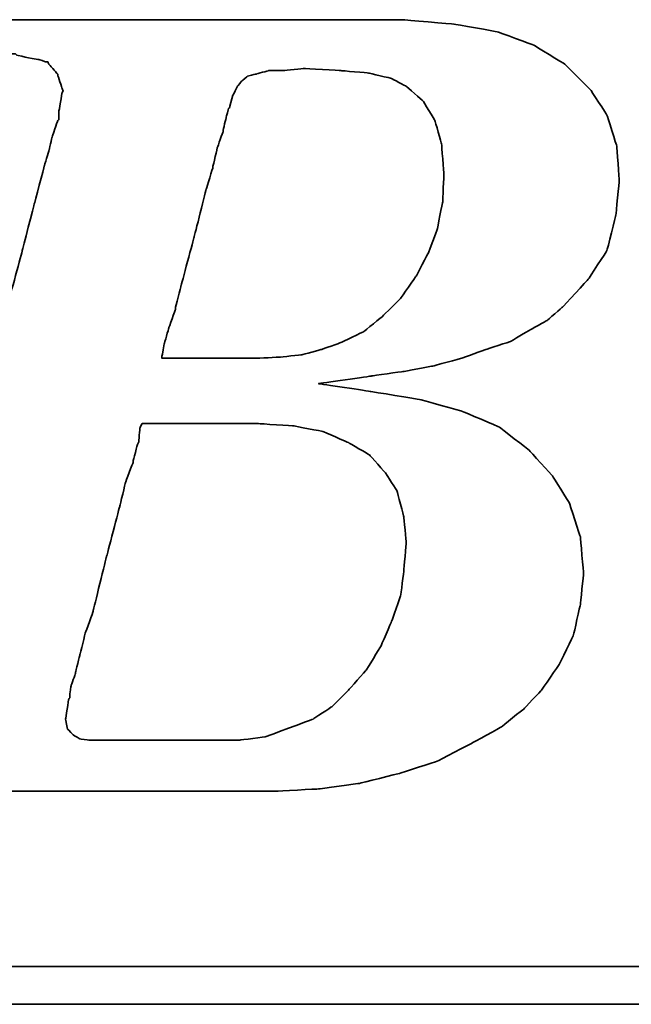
# Model space of a CAD drawing. Header units: millimetres. Extents: x 26 to 331, y -269 to -173.
# Tile 28 of 51: x 251.33 to 253.14, y -239.11 to -236.2. Entities that reach past the tile are written whole.
import ezdxf

# ---------------------------------------------------------------- set-up
doc = ezdxf.new("R2010")
doc.units = ezdxf.units.MM
doc.header["$LTSCALE"] = 0.15
doc.layers.add('DIM', color=4, linetype='CONTINUOUS')
doc.layers.add('layer 1', color=7, linetype='CONTINUOUS')

# ---------------------------------------------------------------- blocks, each defined once
blk = doc.blocks.new('TBI MOTION logo(完整正式版)')
at = {"layer": 'layer 1', "color": 22, "lineweight": 35}
for points, knots in [([(-64.65375, -6.86375), (-64.65375, -6.86375), (-64.84375, -7.29625), (-64.84375, -7.29625), (-64.84375, -7.29625), (-64.84375, -7.29625), (-64.86875, -7.34375), (-64.86875, -7.34375), (-64.86875, -7.34375), (-64.86875, -7.34375), (-64.86875, -7.36875), (-64.86875, -7.36875), (-64.86875, -7.36875), (-64.86875, -7.36875), (-65.15375, -7.65375), (-65.15375, -7.65375), (-65.15375, -7.65375), (-65.15375, -7.65375), (-65.17875, -7.65375), (-65.17875, -7.65375), (-65.17875, -7.65375), (-65.17875, -7.65375), (-65.20375, -7.67875), (-65.20375, -7.67875), (-65.20375, -7.67875), (-65.20375, -7.67875), (-65.58875, -7.87125), (-65.58875, -7.87125), (-65.58875, -7.87125), (-65.58875, -7.87125), (-65.63375, -7.87125), (-65.63375, -7.87125), (-65.63375, -7.87125), (-65.63375, -7.87125), (-65.65875, -7.89375), (-65.65875, -7.89375), (-65.65875, -7.89375), (-65.65875, -7.89375), (-66.09375, -7.94375), (-66.09375, -7.94375), (-66.09375, -7.94375), (-66.09375, -7.94375), (-66.11375, -7.94375), (-66.11375, -7.94375), (-66.11375, -7.94375), (-66.11375, -7.94375), (-66.16375, -7.94375), (-66.16375, -7.94375), (-66.16375, -7.94375), (-66.16375, -7.94375), (-66.30875, -7.94375), (-66.30875, -7.94375), (-66.30875, -7.94375), (-66.30875, -7.94375), (-66.69375, -7.94375), (-66.69375, -7.94375), (-66.69375, -7.94375), (-66.69375, -7.94375), (-67.07375, -7.94375), (-67.07375, -7.94375), (-67.07375, -7.94375), (-67.07375, -7.94375), (-67.12375, -7.94375), (-67.12375, -7.94375), (-67.12375, -7.94375), (-67.12375, -7.94375), (-67.12375, -7.96625), (-67.12375, -7.96625), (-67.12375, -7.96625), (-67.12375, -7.96625), (-67.14875, -7.99125), (-67.14875, -7.99125), (-67.14875, -7.99125), (-67.14875, -7.99125), (-67.24375, -8.34875), (-67.24375, -8.34875), (-67.24375, -8.34875), (-67.24375, -8.34875), (-67.31375, -8.68625), (-67.31375, -8.68625), (-67.31375, -8.68625), (-67.31375, -8.68625), (-67.26875, -8.68625), (-67.26875, -8.68625), (-67.26875, -8.68625), (-67.26875, -8.68625), (-67.07375, -8.68625), (-67.07375, -8.68625), (-67.07375, -8.68625), (-67.07375, -8.68625), (-66.54875, -8.68625), (-66.54875, -8.68625), (-66.54875, -8.68625), (-66.54875, -8.68625), (-65.82625, -8.68625), (-65.82625, -8.68625), (-65.82625, -8.68625), (-65.82625, -8.68625), (-65.01375, -8.68625), (-65.01375, -8.68625), (-65.01375, -8.68625), (-65.01375, -8.68625), (-64.05375, -8.68625), (-64.05375, -8.68625), (-64.05375, -8.68625), (-64.05375, -8.68625), (-62.08375, -8.68625), (-62.08375, -8.68625), (-62.08375, -8.68625), (-62.08375, -8.68625), (-60.06875, -8.68625), (-60.06875, -8.68625), (-60.06875, -8.68625), (-60.06875, -8.68625), (-59.10875, -8.68625), (-59.10875, -8.68625), (-59.10875, -8.68625), (-59.10875, -8.68625), (-58.29375, -8.68625), (-58.29375, -8.68625), (-58.29375, -8.68625), (-58.29375, -8.68625), (-57.57375, -8.68625), (-57.57375, -8.68625), (-57.57375, -8.68625), (-57.57375, -8.68625), (-57.04875, -8.68625), (-57.04875, -8.68625), (-57.04875, -8.68625), (-57.04875, -8.68625), (-56.85375, -8.68625), (-56.85375, -8.68625), (-56.85375, -8.68625), (-56.85375, -8.68625), (-56.70875, -8.68625), (-56.70875, -8.68625), (-56.70875, -8.68625), (-56.70875, -8.68625), (-56.61375, -8.68625), (-56.61375, -8.68625), (-56.61375, -8.68625), (-56.61375, -8.68625), (-56.56875, -8.68625), (-56.56875, -8.68625), (-56.56875, -8.68625), (-56.56875, -8.68625), (-55.65375, -8.63875), (-55.65375, -8.63875), (-55.65375, -8.63875), (-55.65375, -8.63875), (-54.76875, -8.51875), (-54.76875, -8.51875), (-54.76875, -8.51875), (-54.76875, -8.51875), (-53.90375, -8.30375), (-53.90375, -8.30375), (-53.90375, -8.30375), (-53.90375, -8.30375), (-53.08875, -8.03875), (-53.08875, -8.03875), (-53.08875, -8.03875), (-53.08875, -8.03875), (-52.34375, -7.65375), (-52.34375, -7.65375), (-52.34375, -7.65375), (-52.34375, -7.65375), (-51.69875, -7.29625), (-51.69875, -7.29625), (-51.69875, -7.29625), (-51.69875, -7.29625), (-51.21875, -6.91125), (-51.21875, -6.91125), (-51.21875, -6.91125), (-51.21875, -6.91125), (-50.83375, -6.50375), (-50.83375, -6.50375), (-50.83375, -6.50375), (-50.83375, -6.50375), (-50.44875, -5.94875), (-50.44875, -5.94875), (-50.44875, -5.94875), (-50.44875, -5.94875), (-50.13875, -5.30375), (-50.13875, -5.30375), (-50.13875, -5.30375), (-50.13875, -5.30375), (-49.99375, -4.65375), (-49.99375, -4.65375), (-49.99375, -4.65375), (-49.99375, -4.65375), (-49.92375, -3.98375), (-49.92375, -3.98375), (-49.92375, -3.98375), (-49.92375, -3.98375), (-49.99375, -3.19374), (-49.99375, -3.19374), (-49.99375, -3.19374), (-49.99375, -3.19374), (-50.23374, -2.44874), (-50.23374, -2.44874), (-50.23374, -2.44874), (-50.23374, -2.44874), (-50.59375, -1.87374), (-50.59375, -1.87374), (-50.59375, -1.87374), (-50.59375, -1.87374), (-51.09875, -1.31874), (-51.09875, -1.31874), (-51.09875, -1.31874), (-51.09875, -1.31874), (-51.74375, -0.81875), (-51.74375, -0.81875), (-51.74375, -0.81875), (-51.74375, -0.81875), (-52.53875, -0.48125), (-52.53875, -0.48125), (-52.53875, -0.48125), (-52.53875, -0.48125), (-53.47375, -0.21875), (-53.47375, -0.21875), (-53.47375, -0.21875), (-53.47375, -0.21875), (-54.52875, -0.04874), (-54.52875, -0.04874), (-54.52875, -0.04874), (-54.52875, -0.04874), (-55.65375, 0.12125), (-55.65375, 0.12125), (-55.65375, 0.12125), (-55.65375, 0.12125), (-54.50375, 0.28624), (-54.50375, 0.28624), (-54.50375, 0.28624), (-54.50375, 0.28624), (-53.83375, 0.38124), (-53.83375, 0.38124), (-53.83375, 0.38124), (-53.83375, 0.38124), (-53.18375, 0.50125), (-53.18375, 0.50125), (-53.18375, 0.50125), (-53.18375, 0.50125), (-52.55875, 0.66874), (-52.55875, 0.66874), (-52.55875, 0.66874), (-52.55875, 0.66874), (-52.03375, 0.86124), (-52.03375, 0.86124), (-52.03375, 0.86124), (-52.03375, 0.86124), (-51.50374, 1.03124), (-51.50374, 1.03124), (-51.50374, 1.03124), (-51.50374, 1.03124), (-51.09875, 1.27125), (-51.09875, 1.27125), (-51.09875, 1.27125), (-51.09875, 1.27125), (-50.71375, 1.48624), (-50.71375, 1.48624), (-50.71375, 1.48624), (-50.71375, 1.48624), (-50.37625, 1.77625), (-50.37625, 1.77625), (-50.37625, 1.77625), (-50.37625, 1.77625), (-49.82375, 2.37625), (-49.82375, 2.37625), (-49.82375, 2.37625), (-49.82375, 2.37625), (-49.41875, 2.99625), (-49.41875, 2.99625), (-49.41875, 2.99625), (-49.41875, 2.99625), (-49.22375, 3.76625), (-49.22375, 3.76625), (-49.22375, 3.76625), (-49.22375, 3.76625), (-49.15375, 4.50874), (-49.15375, 4.50874), (-49.15375, 4.50874), (-49.15375, 4.50874), (-49.20375, 5.25125), (-49.20375, 5.25125), (-49.20375, 5.25125), (-49.20375, 5.25125), (-49.41875, 5.92625), (-49.41875, 5.92625), (-49.41875, 5.92625), (-49.41875, 5.92625), (-49.77875, 6.47625), (-49.77875, 6.47625), (-49.77875, 6.47625), (-49.77875, 6.47625), (-50.33125, 7.02624), (-50.33125, 7.02624), (-50.33125, 7.02624), (-50.33125, 7.02624), (-51.00125, 7.43625), (-51.00125, 7.43625), (-51.00125, 7.43625), (-51.00125, 7.43625), (-51.79375, 7.72625), (-51.79375, 7.72625), (-51.79375, 7.72625), (-51.79375, 7.72625), (-52.72875, 7.89124), (-52.72875, 7.89124), (-52.72875, 7.89124), (-52.72875, 7.89124), (-53.83375, 7.98625), (-53.83375, 7.98625), (-53.83375, 7.98625), (-53.83375, 7.98625), (-53.92875, 7.98625), (-53.92875, 7.98625), (-53.92875, 7.98625), (-53.92875, 7.98625), (-54.26375, 7.98625), (-54.26375, 7.98625), (-54.26375, 7.98625), (-54.26375, 7.98625), (-54.74375, 7.98625), (-54.74375, 7.98625), (-54.74375, 7.98625), (-54.74375, 7.98625), (-55.36875, 7.98625), (-55.36875, 7.98625), (-55.36875, 7.98625), (-55.36875, 7.98625), (-56.13375, 7.98625), (-56.13375, 7.98625), (-56.13375, 7.98625), (-56.13375, 7.98625), (-56.94875, 7.98625), (-56.94875, 7.98625), (-56.94875, 7.98625), (-56.94875, 7.98625), (-58.77625, 7.98625), (-58.77625, 7.98625), (-58.77625, 7.98625), (-58.77625, 7.98625), (-60.59875, 7.98625), (-60.59875, 7.98625), (-60.59875, 7.98625), (-60.59875, 7.98625), (-61.41375, 7.98625), (-61.41375, 7.98625), (-61.41375, 7.98625), (-61.41375, 7.98625), (-62.17875, 7.98625), (-62.17875, 7.98625), (-62.17875, 7.98625), (-62.17875, 7.98625), (-62.80375, 7.98625), (-62.80375, 7.98625), (-62.80375, 7.98625), (-62.80375, 7.98625), (-63.30625, 7.98625), (-63.30625, 7.98625), (-63.30625, 7.98625), (-63.30625, 7.98625), (-63.57375, 7.98625), (-63.57375, 7.98625), (-63.57375, 7.98625), (-63.57375, 7.98625), (-63.57375, 7.96375), (-63.57375, 7.96375), (-63.57375, 7.96375), (-63.57375, 7.96375), (-63.59875, 7.94125), (-63.59875, 7.94125), (-63.59875, 7.94125), (-63.59875, 7.94125), (-63.69375, 7.55625), (-63.69375, 7.55625), (-63.69375, 7.55625), (-63.69375, 7.55625), (-63.76375, 7.24624), (-63.76375, 7.24624), (-63.76375, 7.24624), (-63.76375, 7.24624), (-63.23875, 7.24624), (-63.23875, 7.24624), (-63.23875, 7.24624), (-63.23875, 7.24624), (-62.75875, 7.24624), (-62.75875, 7.24624), (-62.75875, 7.24624), (-62.75875, 7.24624), (-62.61125, 7.24624), (-62.61125, 7.24624), (-62.61125, 7.24624), (-62.61125, 7.24624), (-62.56625, 7.24624), (-62.56625, 7.24624), (-62.56625, 7.24624), (-62.56625, 7.24624), (-62.22875, 7.24624), (-62.22875, 7.24624), (-62.22875, 7.24624), (-62.22875, 7.24624), (-62.20375, 7.24624), (-62.20375, 7.24624), (-62.20375, 7.24624), (-62.20375, 7.24624), (-62.17875, 7.21875), (-62.17875, 7.21875), (-62.17875, 7.21875), (-62.17875, 7.21875), (-61.96375, 7.17125), (-61.96375, 7.17125), (-61.96375, 7.17125), (-61.96375, 7.17125), (-61.72375, 7.12624), (-61.72375, 7.12624), (-61.72375, 7.12624), (-61.72375, 7.12624), (-61.70375, 7.12624), (-61.70375, 7.12624), (-61.70375, 7.12624), (-61.70375, 7.12624), (-61.55875, 7.07624), (-61.55875, 7.07624), (-61.55875, 7.07624), (-61.55875, 7.07624), (-61.50875, 7.07624), (-61.50875, 7.07624), (-61.50875, 7.07624), (-61.50875, 7.07624), (-61.48375, 7.02624), (-61.48375, 7.02624), (-61.48375, 7.02624), (-61.48375, 7.02624), (-61.31875, 6.83375), (-61.31875, 6.83375), (-61.31875, 6.83375), (-61.31875, 6.83375), (-61.29375, 6.81125), (-61.29375, 6.81125), (-61.29375, 6.81125), (-61.29375, 6.81125), (-61.29375, 6.78625), (-61.29375, 6.78625), (-61.29375, 6.78625), (-61.29375, 6.78625), (-61.19875, 6.50124), (-61.19875, 6.50124), (-61.19875, 6.50124), (-61.19875, 6.50124), (-61.17375, 6.45124), (-61.17375, 6.45124), (-61.17375, 6.45124), (-61.17375, 6.45124), (-61.19875, 6.40625), (-61.19875, 6.40625), (-61.19875, 6.40625), (-61.19875, 6.40625), (-61.26875, 5.99624), (-61.26875, 5.99624), (-61.26875, 5.99624), (-61.26875, 5.99624), (-61.26875, 5.85125), (-61.26875, 5.85125), (-61.26875, 5.85125), (-61.26875, 5.85125), (-61.26875, 5.82625), (-61.26875, 5.82625), (-61.26875, 5.82625), (-61.26875, 5.82625), (-61.29375, 5.80625), (-61.29375, 5.80625), (-61.29375, 5.80625), (-61.29375, 5.80625), (-61.34125, 5.66125), (-61.34125, 5.66125), (-61.34125, 5.66125), (-61.34125, 5.66125), (-61.41375, 5.44625), (-61.41375, 5.44625), (-61.41375, 5.44625), (-61.41375, 5.44625), (-61.48375, 5.15625), (-61.48375, 5.15625), (-61.48375, 5.15625), (-61.48375, 5.15625), (-61.58375, 4.82124), (-61.58375, 4.82124), (-61.58375, 4.82124), (-61.58375, 4.82124), (-61.79875, 4.00375), (-61.79875, 4.00375), (-61.79875, 4.00375), (-61.79875, 4.00375), (-62.05875, 2.99625), (-62.05875, 2.99625), (-62.05875, 2.99625), (-62.05875, 2.99625), (-62.34875, 1.91625), (-62.34875, 1.91625), (-62.34875, 1.91625), (-62.34875, 1.91625), (-62.97375, -0.41124), (-62.97375, -0.41124), (-62.97375, -0.41124), (-62.97375, -0.41124), (-63.59875, -2.75875), (-63.59875, -2.75875), (-63.59875, -2.75875), (-63.59875, -2.75875), (-63.88375, -3.86374), (-63.88375, -3.86374), (-63.88375, -3.86374), (-63.88375, -3.86374), (-64.14875, -4.82374), (-64.14875, -4.82374), (-64.14875, -4.82374), (-64.14875, -4.82374), (-64.36375, -5.64125), (-64.36375, -5.64125), (-64.36375, -5.64125), (-64.36375, -5.64125), (-64.43625, -5.97625), (-64.43625, -5.97625), (-64.43625, -5.97625), (-64.43625, -5.97625), (-64.50875, -6.28625), (-64.50875, -6.28625), (-64.50875, -6.28625), (-64.50875, -6.28625), (-64.50875, -6.30875), (-64.50875, -6.30875), (-64.50875, -6.30875), (-64.50875, -6.30875), (-64.57875, -6.50375), (-64.57875, -6.50375), (-64.57875, -6.50375), (-64.57875, -6.50375), (-64.62875, -6.69625), (-64.62875, -6.69625), (-64.62875, -6.69625), (-64.62875, -6.69625), (-64.62875, -6.76875), (-64.62875, -6.76875), (-64.62875, -6.76875), (-64.62875, -6.76875), (-64.62875, -6.81375), (-64.62875, -6.81375), (-64.62875, -6.81375), (-64.62875, -6.81375), (-64.62875, -6.83875), (-64.62875, -6.83875), (-64.62875, -6.83875), (-64.62875, -6.83875), (-64.65375, -6.86375), (-64.65375, -6.86375)], [0, 0, 0, 0, 0.00719424, 0.00719424, 0.00719424, 0.00719425, 0.01438849, 0.01438849, 0.01438849, 0.0143885, 0.02158273, 0.02158273, 0.02158273, 0.02158274, 0.02877698, 0.02877698, 0.02877698, 0.02877699, 0.03597122, 0.03597122, 0.03597122, 0.03597123, 0.04316547, 0.04316547, 0.04316547, 0.04316548, 0.05035971, 0.05035971, 0.05035971, 0.05035972, 0.05755396, 0.05755396, 0.05755396, 0.05755397, 0.0647482, 0.0647482, 0.0647482, 0.06474821, 0.07194245, 0.07194245, 0.07194245, 0.07194246, 0.07913669, 0.07913669, 0.07913669, 0.0791367, 0.08633094, 0.08633094, 0.08633094, 0.08633095, 0.09352518, 0.09352518, 0.09352518, 0.09352519, 0.10071942, 0.10071942, 0.10071942, 0.10071943, 0.10791367, 0.10791367, 0.10791367, 0.10791368, 0.11510791, 0.11510791, 0.11510791, 0.11510792, 0.12230216, 0.12230216, 0.12230216, 0.12230217, 0.1294964, 0.1294964, 0.1294964, 0.12949641, 0.13669065, 0.13669065, 0.13669065, 0.13669066, 0.14388489, 0.14388489, 0.14388489, 0.1438849, 0.15107914, 0.15107914, 0.15107914, 0.15107915, 0.15827338, 0.15827338, 0.15827338, 0.15827339, 0.16546763, 0.16546763, 0.16546763, 0.16546764, 0.17266187, 0.17266187, 0.17266187, 0.17266188, 0.17985612, 0.17985612, 0.17985612, 0.17985613, 0.18705036, 0.18705036, 0.18705036, 0.18705037, 0.1942446, 0.1942446, 0.1942446, 0.19424461, 0.20143885, 0.20143885, 0.20143885, 0.20143886, 0.20863309, 0.20863309, 0.20863309, 0.2086331, 0.21582734, 0.21582734, 0.21582734, 0.21582735, 0.22302158, 0.22302158, 0.22302158, 0.22302159, 0.23021583, 0.23021583, 0.23021583, 0.23021584, 0.23741007, 0.23741007, 0.23741007, 0.23741008, 0.24460432, 0.24460432, 0.24460432, 0.24460433, 0.25179856, 0.25179856, 0.25179856, 0.25179857, 0.25899281, 0.25899281, 0.25899281, 0.25899282, 0.26618705, 0.26618705, 0.26618705, 0.26618706, 0.27338129, 0.27338129, 0.27338129, 0.2733813, 0.28057554, 0.28057554, 0.28057554, 0.28057555, 0.28776978, 0.28776978, 0.28776978, 0.28776979, 0.29496403, 0.29496403, 0.29496403, 0.29496404, 0.30215827, 0.30215827, 0.30215827, 0.30215828, 0.30935252, 0.30935252, 0.30935252, 0.30935253, 0.31654676, 0.31654676, 0.31654676, 0.31654677, 0.32374101, 0.32374101, 0.32374101, 0.32374102, 0.33093525, 0.33093525, 0.33093525, 0.33093526, 0.3381295, 0.3381295, 0.3381295, 0.33812951, 0.34532374, 0.34532374, 0.34532374, 0.34532375, 0.35251799, 0.35251799, 0.35251799, 0.352518, 0.35971223, 0.35971223, 0.35971223, 0.35971224, 0.36690647, 0.36690647, 0.36690647, 0.36690648, 0.37410072, 0.37410072, 0.37410072, 0.37410073, 0.38129496, 0.38129496, 0.38129496, 0.38129497, 0.38848921, 0.38848921, 0.38848921, 0.38848922, 0.39568345, 0.39568345, 0.39568345, 0.39568346, 0.4028777, 0.4028777, 0.4028777, 0.40287771, 0.41007194, 0.41007194, 0.41007194, 0.41007195, 0.41726619, 0.41726619, 0.41726619, 0.4172662, 0.42446043, 0.42446043, 0.42446043, 0.42446044, 0.43165468, 0.43165468, 0.43165468, 0.43165469, 0.43884892, 0.43884892, 0.43884892, 0.43884893, 0.44604317, 0.44604317, 0.44604317, 0.44604318, 0.45323741, 0.45323741, 0.45323741, 0.45323742, 0.46043165, 0.46043165, 0.46043165, 0.46043166, 0.4676259, 0.4676259, 0.4676259, 0.46762591, 0.47482014, 0.47482014, 0.47482014, 0.47482015, 0.48201439, 0.48201439, 0.48201439, 0.4820144, 0.48920863, 0.48920863, 0.48920863, 0.48920864, 0.49640288, 0.49640288, 0.49640288, 0.49640289, 0.50359712, 0.50359712, 0.50359712, 0.50359713, 0.51079137, 0.51079137, 0.51079137, 0.51079138, 0.51798561, 0.51798561, 0.51798561, 0.51798562, 0.52517986, 0.52517986, 0.52517986, 0.52517987, 0.5323741, 0.5323741, 0.5323741, 0.53237411, 0.53956835, 0.53956835, 0.53956835, 0.53956836, 0.54676259, 0.54676259, 0.54676259, 0.5467626, 0.55395683, 0.55395683, 0.55395683, 0.55395684, 0.56115108, 0.56115108, 0.56115108, 0.56115109, 0.56834532, 0.56834532, 0.56834532, 0.56834533, 0.57553957, 0.57553957, 0.57553957, 0.57553958, 0.58273381, 0.58273381, 0.58273381, 0.58273382, 0.58992806, 0.58992806, 0.58992806, 0.58992807, 0.5971223, 0.5971223, 0.5971223, 0.59712231, 0.60431655, 0.60431655, 0.60431655, 0.60431656, 0.61151079, 0.61151079, 0.61151079, 0.6115108, 0.61870504, 0.61870504, 0.61870504, 0.61870505, 0.62589928, 0.62589928, 0.62589928, 0.62589929, 0.63309353, 0.63309353, 0.63309353, 0.63309354, 0.64028777, 0.64028777, 0.64028777, 0.64028778, 0.64748201, 0.64748201, 0.64748201, 0.64748202, 0.65467626, 0.65467626, 0.65467626, 0.65467627, 0.6618705, 0.6618705, 0.6618705, 0.66187051, 0.66906475, 0.66906475, 0.66906475, 0.66906476, 0.67625899, 0.67625899, 0.67625899, 0.676259, 0.68345324, 0.68345324, 0.68345324, 0.68345325, 0.69064748, 0.69064748, 0.69064748, 0.69064749, 0.69784173, 0.69784173, 0.69784173, 0.69784174, 0.70503597, 0.70503597, 0.70503597, 0.70503598, 0.71223022, 0.71223022, 0.71223022, 0.71223023, 0.71942446, 0.71942446, 0.71942446, 0.71942447, 0.72661871, 0.72661871, 0.72661871, 0.72661872, 0.73381295, 0.73381295, 0.73381295, 0.73381296, 0.74100719, 0.74100719, 0.74100719, 0.7410072, 0.74820144, 0.74820144, 0.74820144, 0.74820145, 0.75539568, 0.75539568, 0.75539568, 0.75539569, 0.76258993, 0.76258993, 0.76258993, 0.76258994, 0.76978417, 0.76978417, 0.76978417, 0.76978418, 0.77697842, 0.77697842, 0.77697842, 0.77697843, 0.78417266, 0.78417266, 0.78417266, 0.78417267, 0.79136691, 0.79136691, 0.79136691, 0.79136692, 0.79856115, 0.79856115, 0.79856115, 0.79856116, 0.8057554, 0.8057554, 0.8057554, 0.80575541, 0.81294964, 0.81294964, 0.81294964, 0.81294965, 0.82014388, 0.82014388, 0.82014388, 0.82014389, 0.82733813, 0.82733813, 0.82733813, 0.82733814, 0.83453237, 0.83453237, 0.83453237, 0.83453238, 0.84172662, 0.84172662, 0.84172662, 0.84172663, 0.84892086, 0.84892086, 0.84892086, 0.84892087, 0.85611511, 0.85611511, 0.85611511, 0.85611512, 0.86330935, 0.86330935, 0.86330935, 0.86330936, 0.8705036, 0.8705036, 0.8705036, 0.87050361, 0.87769784, 0.87769784, 0.87769784, 0.87769785, 0.88489209, 0.88489209, 0.88489209, 0.8848921, 0.89208633, 0.89208633, 0.89208633, 0.89208634, 0.89928058, 0.89928058, 0.89928058, 0.89928059, 0.90647482, 0.90647482, 0.90647482, 0.90647483, 0.91366906, 0.91366906, 0.91366906, 0.91366907, 0.92086331, 0.92086331, 0.92086331, 0.92086332, 0.92805755, 0.92805755, 0.92805755, 0.92805756, 0.9352518, 0.9352518, 0.9352518, 0.93525181, 0.94244604, 0.94244604, 0.94244604, 0.94244605, 0.94964029, 0.94964029, 0.94964029, 0.9496403, 0.95683453, 0.95683453, 0.95683453, 0.95683454, 0.96402878, 0.96402878, 0.96402878, 0.96402879, 0.97122302, 0.97122302, 0.97122302, 0.97122303, 0.97841727, 0.97841727, 0.97841727, 0.97841728, 0.98561151, 0.98561151, 0.98561151, 0.98561152, 0.99280576, 0.99280576, 0.99280576, 0.99280577, 1, 1, 1, 1]), ([(-57.50375, 6.35625), (-57.50375, 6.35625), (-57.57375, 6.11625), (-57.57375, 6.11625), (-57.57375, 6.11625), (-57.57375, 6.11625), (-57.57375, 6.09125), (-57.57375, 6.09125), (-57.57375, 6.09125), (-57.57375, 6.09125), (-57.59875, 6.06625), (-57.59875, 6.06625), (-57.59875, 6.06625), (-57.59875, 6.06625), (-57.64875, 5.87625), (-57.64875, 5.87625), (-57.64875, 5.87625), (-57.64875, 5.87625), (-57.71875, 5.58875), (-57.71875, 5.58875), (-57.71875, 5.58875), (-57.71875, 5.58875), (-57.71875, 5.56625), (-57.71875, 5.56625), (-57.71875, 5.56625), (-57.71875, 5.56625), (-57.83875, 5.23125), (-57.83875, 5.23125), (-57.83875, 5.23125), (-57.83875, 5.23125), (-57.93625, 4.82124), (-57.93625, 4.82124), (-57.93625, 4.82124), (-57.93625, 4.82124), (-57.93625, 4.79624), (-57.93625, 4.79624), (-57.93625, 4.79624), (-57.93625, 4.79624), (-58.07875, 4.34125), (-58.07875, 4.34125), (-58.07875, 4.34125), (-58.07875, 4.34125), (-58.34375, 3.28625), (-58.34375, 3.28625), (-58.34375, 3.28625), (-58.34375, 3.28625), (-58.62875, 2.23124), (-58.62875, 2.23124), (-58.62875, 2.23124), (-58.62875, 2.23124), (-58.74875, 1.75125), (-58.74875, 1.75125), (-58.74875, 1.75125), (-58.74875, 1.75125), (-58.74875, 1.72625), (-58.74875, 1.72625), (-58.74875, 1.72625), (-58.74875, 1.72625), (-58.89375, 1.31625), (-58.89375, 1.31625), (-58.89375, 1.31625), (-58.89375, 1.31625), (-58.98875, 0.98124), (-58.98875, 0.98124), (-58.98875, 0.98124), (-58.98875, 0.98124), (-59.03875, 0.71625), (-59.03875, 0.71625), (-59.03875, 0.71625), (-59.03875, 0.71625), (-59.03875, 0.66874), (-59.03875, 0.66874), (-59.03875, 0.66874), (-59.03875, 0.66874), (-58.91875, 0.66874), (-58.91875, 0.66874), (-58.91875, 0.66874), (-58.91875, 0.66874), (-58.53375, 0.66874), (-58.53375, 0.66874), (-58.53375, 0.66874), (-58.53375, 0.66874), (-58.10375, 0.66874), (-58.10375, 0.66874), (-58.10375, 0.66874), (-58.10375, 0.66874), (-57.66875, 0.66874), (-57.66875, 0.66874), (-57.66875, 0.66874), (-57.66875, 0.66874), (-57.33375, 0.66874), (-57.33375, 0.66874), (-57.33375, 0.66874), (-57.33375, 0.66874), (-57.09375, 0.66874), (-57.09375, 0.66874), (-57.09375, 0.66874), (-57.09375, 0.66874), (-56.99875, 0.66874), (-56.99875, 0.66874), (-56.99875, 0.66874), (-56.99875, 0.66874), (-56.49375, 0.69374), (-56.49375, 0.69374), (-56.49375, 0.69374), (-56.49375, 0.69374), (-56.01375, 0.74374), (-56.01375, 0.74374), (-56.01375, 0.74374), (-56.01375, 0.74374), (-55.58375, 0.86124), (-55.58375, 0.86124), (-55.58375, 0.86124), (-55.58375, 0.86124), (-55.17375, 1.00624), (-55.17375, 1.00624), (-55.17375, 1.00624), (-55.17375, 1.00624), (-54.67375, 1.24625), (-54.67375, 1.24625), (-54.67375, 1.24625), (-54.67375, 1.24625), (-54.26375, 1.58124), (-54.26375, 1.58124), (-54.26375, 1.58124), (-54.26375, 1.58124), (-53.87875, 1.96374), (-53.87875, 1.96374), (-53.87875, 1.96374), (-53.87875, 1.96374), (-53.54375, 2.44625), (-53.54375, 2.44625), (-53.54375, 2.44625), (-53.54375, 2.44625), (-53.27875, 2.95125), (-53.27875, 2.95125), (-53.27875, 2.95125), (-53.27875, 2.95125), (-53.08875, 3.45124), (-53.08875, 3.45124), (-53.08875, 3.45124), (-53.08875, 3.45124), (-52.96875, 4.05124), (-52.96875, 4.05124), (-52.96875, 4.05124), (-52.96875, 4.05124), (-52.94375, 4.65125), (-52.94375, 4.65125), (-52.94375, 4.65125), (-52.94375, 4.65125), (-52.99375, 5.30125), (-52.99375, 5.30125), (-52.99375, 5.30125), (-52.99375, 5.30125), (-53.13875, 5.80625), (-53.13875, 5.80625), (-53.13875, 5.80625), (-53.13875, 5.80625), (-53.39875, 6.23625), (-53.39875, 6.23625), (-53.39875, 6.23625), (-53.39875, 6.23625), (-53.75875, 6.54875), (-53.75875, 6.54875), (-53.75875, 6.54875), (-53.75875, 6.54875), (-54.07375, 6.71625), (-54.07375, 6.71625), (-54.07375, 6.71625), (-54.07375, 6.71625), (-54.57375, 6.83375), (-54.57375, 6.83375), (-54.57375, 6.83375), (-54.57375, 6.83375), (-55.17375, 6.88625), (-55.17375, 6.88625), (-55.17375, 6.88625), (-55.17375, 6.88625), (-55.96875, 6.93125), (-55.96875, 6.93125), (-55.96875, 6.93125), (-55.96875, 6.93125), (-56.39875, 6.88625), (-56.39875, 6.88625), (-56.39875, 6.88625), (-56.39875, 6.88625), (-56.42125, 6.88625), (-56.42125, 6.88625), (-56.42125, 6.88625), (-56.42125, 6.88625), (-56.73375, 6.88625), (-56.73375, 6.88625), (-56.73375, 6.88625), (-56.73375, 6.88625), (-56.99875, 6.81125), (-56.99875, 6.81125), (-56.99875, 6.81125), (-56.99875, 6.81125), (-57.02375, 6.81125), (-57.02375, 6.81125), (-57.02375, 6.81125), (-57.02375, 6.81125), (-57.18875, 6.76625), (-57.18875, 6.76625), (-57.18875, 6.76625), (-57.18875, 6.76625), (-57.30875, 6.66625), (-57.30875, 6.66625), (-57.30875, 6.66625), (-57.30875, 6.66625), (-57.40875, 6.54875), (-57.40875, 6.54875), (-57.40875, 6.54875), (-57.40875, 6.54875), (-57.50375, 6.35625), (-57.50375, 6.35625)], [0, 0, 0, 0, 0.01851852, 0.01851852, 0.01851852, 0.01851853, 0.03703704, 0.03703704, 0.03703704, 0.03703705, 0.05555556, 0.05555556, 0.05555556, 0.05555557, 0.07407407, 0.07407407, 0.07407407, 0.07407408, 0.09259259, 0.09259259, 0.09259259, 0.0925926, 0.11111111, 0.11111111, 0.11111111, 0.11111112, 0.12962963, 0.12962963, 0.12962963, 0.12962964, 0.14814815, 0.14814815, 0.14814815, 0.14814816, 0.16666667, 0.16666667, 0.16666667, 0.16666668, 0.18518519, 0.18518519, 0.18518519, 0.1851852, 0.2037037, 0.2037037, 0.2037037, 0.20370371, 0.22222222, 0.22222222, 0.22222222, 0.22222223, 0.24074074, 0.24074074, 0.24074074, 0.24074075, 0.25925926, 0.25925926, 0.25925926, 0.25925927, 0.27777778, 0.27777778, 0.27777778, 0.27777779, 0.2962963, 0.2962963, 0.2962963, 0.29629631, 0.31481481, 0.31481481, 0.31481481, 0.31481482, 0.33333333, 0.33333333, 0.33333333, 0.33333334, 0.35185185, 0.35185185, 0.35185185, 0.35185186, 0.37037037, 0.37037037, 0.37037037, 0.37037038, 0.38888889, 0.38888889, 0.38888889, 0.3888889, 0.40740741, 0.40740741, 0.40740741, 0.40740742, 0.42592593, 0.42592593, 0.42592593, 0.42592594, 0.44444444, 0.44444444, 0.44444444, 0.44444445, 0.46296296, 0.46296296, 0.46296296, 0.46296297, 0.48148148, 0.48148148, 0.48148148, 0.48148149, 0.5, 0.5, 0.5, 0.50000001, 0.51851852, 0.51851852, 0.51851852, 0.51851853, 0.53703704, 0.53703704, 0.53703704, 0.53703705, 0.55555556, 0.55555556, 0.55555556, 0.55555557, 0.57407407, 0.57407407, 0.57407407, 0.57407408, 0.59259259, 0.59259259, 0.59259259, 0.5925926, 0.61111111, 0.61111111, 0.61111111, 0.61111112, 0.62962963, 0.62962963, 0.62962963, 0.62962964, 0.64814815, 0.64814815, 0.64814815, 0.64814816, 0.66666667, 0.66666667, 0.66666667, 0.66666668, 0.68518519, 0.68518519, 0.68518519, 0.6851852, 0.7037037, 0.7037037, 0.7037037, 0.70370371, 0.72222222, 0.72222222, 0.72222222, 0.72222223, 0.74074074, 0.74074074, 0.74074074, 0.74074075, 0.75925926, 0.75925926, 0.75925926, 0.75925927, 0.77777778, 0.77777778, 0.77777778, 0.77777779, 0.7962963, 0.7962963, 0.7962963, 0.79629631, 0.81481481, 0.81481481, 0.81481481, 0.81481482, 0.83333333, 0.83333333, 0.83333333, 0.83333334, 0.85185185, 0.85185185, 0.85185185, 0.85185186, 0.87037037, 0.87037037, 0.87037037, 0.87037038, 0.88888889, 0.88888889, 0.88888889, 0.8888889, 0.90740741, 0.90740741, 0.90740741, 0.90740742, 0.92592593, 0.92592593, 0.92592593, 0.92592594, 0.94444444, 0.94444444, 0.94444444, 0.94444445, 0.96296296, 0.96296296, 0.96296296, 0.96296297, 0.98148148, 0.98148148, 0.98148148, 0.98148149, 1, 1, 1, 1]), ([(-61.03125, -6.57375), (-61.03125, -6.57375), (-61.03125, -6.67125), (-61.03125, -6.67125), (-61.03125, -6.67125), (-61.03125, -6.67125), (-61.05375, -6.69625), (-61.05375, -6.69625), (-61.05375, -6.69625), (-61.05375, -6.69625), (-61.12375, -7.12875), (-61.12375, -7.12875), (-61.12375, -7.12875), (-61.12375, -7.12875), (-61.07875, -7.34375), (-61.07875, -7.34375), (-61.07875, -7.34375), (-61.07875, -7.34375), (-60.93375, -7.48875), (-60.93375, -7.48875), (-60.93375, -7.48875), (-60.93375, -7.48875), (-60.81375, -7.55625), (-60.81375, -7.55625), (-60.81375, -7.55625), (-60.81375, -7.55625), (-60.62375, -7.58375), (-60.62375, -7.58375), (-60.62375, -7.58375), (-60.62375, -7.58375), (-60.30875, -7.58375), (-60.30875, -7.58375), (-60.30875, -7.58375), (-60.30875, -7.58375), (-59.97375, -7.58375), (-59.97375, -7.58375), (-59.97375, -7.58375), (-59.97375, -7.58375), (-59.87875, -7.58375), (-59.87875, -7.58375), (-59.87875, -7.58375), (-59.87875, -7.58375), (-59.63625, -7.58375), (-59.63625, -7.58375), (-59.63625, -7.58375), (-59.63625, -7.58375), (-58.96875, -7.58375), (-58.96875, -7.58375), (-58.96875, -7.58375), (-58.96875, -7.58375), (-58.29375, -7.58375), (-58.29375, -7.58375), (-58.29375, -7.58375), (-58.29375, -7.58375), (-58.05375, -7.58375), (-58.05375, -7.58375), (-58.05375, -7.58375), (-58.05375, -7.58375), (-57.98375, -7.58375), (-57.98375, -7.58375), (-57.98375, -7.58375), (-57.98375, -7.58375), (-57.35875, -7.58375), (-57.35875, -7.58375), (-57.35875, -7.58375), (-57.35875, -7.58375), (-56.78375, -7.50875), (-56.78375, -7.50875), (-56.78375, -7.50875), (-56.78375, -7.50875), (-56.27875, -7.31875), (-56.27875, -7.31875), (-56.27875, -7.31875), (-56.27875, -7.31875), (-55.77375, -7.12875), (-55.77375, -7.12875), (-55.77375, -7.12875), (-55.77375, -7.12875), (-55.36875, -6.86375), (-55.36875, -6.86375), (-55.36875, -6.86375), (-55.36875, -6.86375), (-55.00875, -6.50375), (-55.00875, -6.50375), (-55.00875, -6.50375), (-55.00875, -6.50375), (-54.62375, -6.06875), (-54.62375, -6.06875), (-54.62375, -6.06875), (-54.62375, -6.06875), (-54.31375, -5.56875), (-54.31375, -5.56875), (-54.31375, -5.56875), (-54.31375, -5.56875), (-54.07375, -5.01625), (-54.07375, -5.01625), (-54.07375, -5.01625), (-54.07375, -5.01625), (-53.87875, -4.46374), (-53.87875, -4.46374), (-53.87875, -4.46374), (-53.87875, -4.46374), (-53.80875, -3.91375), (-53.80875, -3.91375), (-53.80875, -3.91375), (-53.80875, -3.91375), (-53.75875, -3.31375), (-53.75875, -3.31375), (-53.75875, -3.31375), (-53.75875, -3.31375), (-53.80875, -2.75875), (-53.80875, -2.75875), (-53.80875, -2.75875), (-53.80875, -2.75875), (-53.95375, -2.20875), (-53.95375, -2.20875), (-53.95375, -2.20875), (-53.95375, -2.20875), (-54.19375, -1.82625), (-54.19375, -1.82625), (-54.19375, -1.82625), (-54.19375, -1.82625), (-54.55375, -1.41875), (-54.55375, -1.41875), (-54.55375, -1.41875), (-54.55375, -1.41875), (-55.00875, -1.15125), (-55.00875, -1.15125), (-55.00875, -1.15125), (-55.00875, -1.15125), (-55.56125, -0.91375), (-55.56125, -0.91375), (-55.56125, -0.91375), (-55.56125, -0.91375), (-56.18125, -0.79375), (-56.18125, -0.79375), (-56.18125, -0.79375), (-56.18125, -0.79375), (-56.94875, -0.74374), (-56.94875, -0.74374), (-56.94875, -0.74374), (-56.94875, -0.74374), (-56.99875, -0.74374), (-56.99875, -0.74374), (-56.99875, -0.74374), (-56.99875, -0.74374), (-57.09375, -0.74374), (-57.09375, -0.74374), (-57.09375, -0.74374), (-57.09375, -0.74374), (-57.38375, -0.74374), (-57.38375, -0.74374), (-57.38375, -0.74374), (-57.38375, -0.74374), (-57.76875, -0.74374), (-57.76875, -0.74374), (-57.76875, -0.74374), (-57.76875, -0.74374), (-58.24625, -0.74374), (-58.24625, -0.74374), (-58.24625, -0.74374), (-58.24625, -0.74374), (-58.72875, -0.74374), (-58.72875, -0.74374), (-58.72875, -0.74374), (-58.72875, -0.74374), (-59.20875, -0.74374), (-59.20875, -0.74374), (-59.20875, -0.74374), (-59.20875, -0.74374), (-59.46875, -0.74374), (-59.46875, -0.74374), (-59.46875, -0.74374), (-59.46875, -0.74374), (-59.51625, -0.83875), (-59.51625, -0.83875), (-59.51625, -0.83875), (-59.51625, -0.83875), (-59.54375, -1.15125), (-59.54375, -1.15125), (-59.54375, -1.15125), (-59.54375, -1.15125), (-59.56375, -1.17874), (-59.56375, -1.17874), (-59.56375, -1.17874), (-59.56375, -1.17874), (-59.66375, -1.55875), (-59.66375, -1.55875), (-59.66375, -1.55875), (-59.66375, -1.55875), (-59.66375, -1.58375), (-59.66375, -1.58375), (-59.66375, -1.58375), (-59.66375, -1.58375), (-59.82875, -2.01874), (-59.82875, -2.01874), (-59.82875, -2.01874), (-59.82875, -2.01874), (-59.94875, -2.52125), (-59.94875, -2.52125), (-59.94875, -2.52125), (-59.94875, -2.52125), (-60.23875, -3.62375), (-60.23875, -3.62375), (-60.23875, -3.62375), (-60.23875, -3.62375), (-60.52375, -4.77624), (-60.52375, -4.77624), (-60.52375, -4.77624), (-60.52375, -4.77624), (-60.52375, -4.79874), (-60.52375, -4.79874), (-60.52375, -4.79874), (-60.52375, -4.79874), (-60.69125, -5.25375), (-60.69125, -5.25375), (-60.69125, -5.25375), (-60.69125, -5.25375), (-60.81375, -5.73625), (-60.81375, -5.73625), (-60.81375, -5.73625), (-60.81375, -5.73625), (-60.90875, -6.11875), (-60.90875, -6.11875), (-60.90875, -6.11875), (-60.90875, -6.11875), (-60.90875, -6.14375), (-60.90875, -6.14375), (-60.90875, -6.14375), (-60.90875, -6.14375), (-61.00375, -6.40875), (-61.00375, -6.40875), (-61.00375, -6.40875), (-61.00375, -6.40875), (-61.03125, -6.57375), (-61.03125, -6.57375)], [0, 0, 0, 0, 0.01694915, 0.01694915, 0.01694915, 0.01694916, 0.03389831, 0.03389831, 0.03389831, 0.03389832, 0.05084746, 0.05084746, 0.05084746, 0.05084747, 0.06779661, 0.06779661, 0.06779661, 0.06779662, 0.08474576, 0.08474576, 0.08474576, 0.08474577, 0.10169492, 0.10169492, 0.10169492, 0.10169493, 0.11864407, 0.11864407, 0.11864407, 0.11864408, 0.13559322, 0.13559322, 0.13559322, 0.13559323, 0.15254237, 0.15254237, 0.15254237, 0.15254238, 0.16949153, 0.16949153, 0.16949153, 0.16949154, 0.18644068, 0.18644068, 0.18644068, 0.18644069, 0.20338983, 0.20338983, 0.20338983, 0.20338984, 0.22033898, 0.22033898, 0.22033898, 0.22033899, 0.23728814, 0.23728814, 0.23728814, 0.23728815, 0.25423729, 0.25423729, 0.25423729, 0.2542373, 0.27118644, 0.27118644, 0.27118644, 0.27118645, 0.28813559, 0.28813559, 0.28813559, 0.2881356, 0.30508475, 0.30508475, 0.30508475, 0.30508476, 0.3220339, 0.3220339, 0.3220339, 0.32203391, 0.33898305, 0.33898305, 0.33898305, 0.33898306, 0.3559322, 0.3559322, 0.3559322, 0.35593221, 0.37288136, 0.37288136, 0.37288136, 0.37288137, 0.38983051, 0.38983051, 0.38983051, 0.38983052, 0.40677966, 0.40677966, 0.40677966, 0.40677967, 0.42372881, 0.42372881, 0.42372881, 0.42372882, 0.44067797, 0.44067797, 0.44067797, 0.44067798, 0.45762712, 0.45762712, 0.45762712, 0.45762713, 0.47457627, 0.47457627, 0.47457627, 0.47457628, 0.49152542, 0.49152542, 0.49152542, 0.49152543, 0.50847458, 0.50847458, 0.50847458, 0.50847459, 0.52542373, 0.52542373, 0.52542373, 0.52542374, 0.54237288, 0.54237288, 0.54237288, 0.54237289, 0.55932203, 0.55932203, 0.55932203, 0.55932204, 0.57627119, 0.57627119, 0.57627119, 0.5762712, 0.59322034, 0.59322034, 0.59322034, 0.59322035, 0.61016949, 0.61016949, 0.61016949, 0.6101695, 0.62711864, 0.62711864, 0.62711864, 0.62711865, 0.6440678, 0.6440678, 0.6440678, 0.64406781, 0.66101695, 0.66101695, 0.66101695, 0.66101696, 0.6779661, 0.6779661, 0.6779661, 0.67796611, 0.69491525, 0.69491525, 0.69491525, 0.69491526, 0.71186441, 0.71186441, 0.71186441, 0.71186442, 0.72881356, 0.72881356, 0.72881356, 0.72881357, 0.74576271, 0.74576271, 0.74576271, 0.74576272, 0.76271186, 0.76271186, 0.76271186, 0.76271187, 0.77966102, 0.77966102, 0.77966102, 0.77966103, 0.79661017, 0.79661017, 0.79661017, 0.79661018, 0.81355932, 0.81355932, 0.81355932, 0.81355933, 0.83050847, 0.83050847, 0.83050847, 0.83050848, 0.84745763, 0.84745763, 0.84745763, 0.84745764, 0.86440678, 0.86440678, 0.86440678, 0.86440679, 0.88135593, 0.88135593, 0.88135593, 0.88135594, 0.89830508, 0.89830508, 0.89830508, 0.89830509, 0.91525424, 0.91525424, 0.91525424, 0.91525425, 0.93220339, 0.93220339, 0.93220339, 0.9322034, 0.94915254, 0.94915254, 0.94915254, 0.94915255, 0.96610169, 0.96610169, 0.96610169, 0.9661017, 0.98305085, 0.98305085, 0.98305085, 0.98305086, 1, 1, 1, 1]), ([(75.90875, -9.47875), (75.90875, -9.47875), (75.90875, -12.28625), (75.90875, -12.28625), (75.90875, -12.28625), (75.90875, -12.28625), (75.90875, -12.47875), (75.90875, -12.47875), (75.90875, -12.47875), (75.90875, -12.47875), (75.71625, -12.47875), (75.71625, -12.47875), (75.71625, -12.47875), (75.71625, -12.47875), (-88.32875, -12.47875), (-88.32875, -12.47875), (-88.32875, -12.47875), (-88.32875, -12.47875), (-88.32875, -13.29375), (-88.32875, -13.29375), (-88.32875, -13.29375), (-88.32875, -13.29375), (82.89125, -13.29375), (82.89125, -13.29375), (82.89125, -13.29375), (82.89125, -13.29375), (75.90875, -9.47875), (75.90875, -9.47875)], [0, 0, 0, 0, 0.14285714, 0.14285714, 0.14285714, 0.14285715, 0.28571429, 0.28571429, 0.28571429, 0.2857143, 0.42857143, 0.42857143, 0.42857143, 0.42857144, 0.57142857, 0.57142857, 0.57142857, 0.57142858, 0.71428571, 0.71428571, 0.71428571, 0.71428572, 0.85714286, 0.85714286, 0.85714286, 0.85714287, 1, 1, 1, 1])]:
    blk.add_open_spline(points, degree=3, knots=knots, dxfattribs=at)

msp = doc.modelspace()

# ---------------------------------------------------------------- block references
at = {"layer": 'DIM', "color": 0, "xscale": 0.1368257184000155, "yscale": 0.1368257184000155, "zscale": 0.1368257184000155}
msp.add_blockref('TBI MOTION logo(完整正式版)', (259.8278, -237.2936), dxfattribs=at)

doc.saveas('drawing.dxf')
